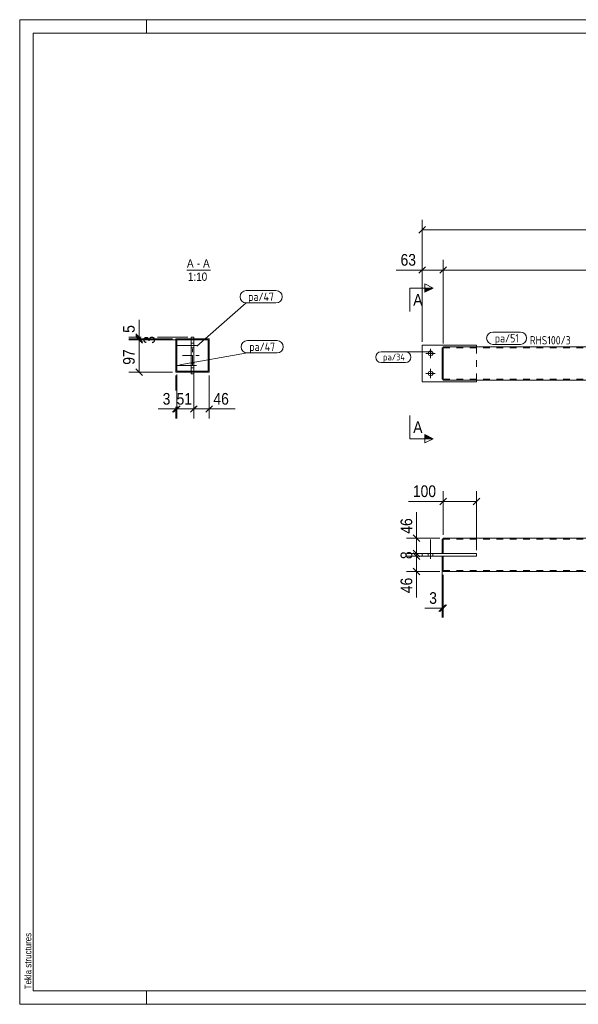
# Model space of a CAD drawing. Header units: millimetres. Extents: x 1 to 419, y 1 to 296.
# Tile 1 of 2: x 1 to 169, y 1 to 296. Entities that reach past the tile are written whole.
import ezdxf

# ---------------------------------------------------------------- set-up
doc = ezdxf.new("R2010")
doc.units = ezdxf.units.MM
for name, pattern in [('XKITLINE00', [0]), ('XKITLINE02', [4, 2, -2]), ('XKITLINE03', [6, 3, -1, 1, -1])]:
    doc.linetypes.add(name, pattern=pattern)
for name, color, linetype, lineweight in [('Bemassung', 1, 'Continuous', 0), ('Schnitt', 6, 'Continuous', 0), ('Schrauben', 7, 'Continuous', 0), ('Teil', 7, 'Continuous', 0), ('Text', 5, 'Continuous', 0), ('Ueberschrift', 7, 'Continuous', 0), ('Zeichnungsrahmen', 3, 'Continuous', 0)]:
    doc.layers.add(name, color=color, linetype=linetype, lineweight=lineweight)
doc.styles.add('ARIAL', font='ARIAL.TTF')
doc.styles.add('ISOCPEUR', font='ISOCPEUR.TTF')

msp = doc.modelspace()

# ---------------------------------------------------------------- hatches: boundary and pattern name
at = {"layer": 'Schnitt'}
for points in [[(122.51, 215.57), (125.01, 215.57), (122.51, 214.32)], [(122.51, 171.68), (125.01, 170.43), (122.51, 170.43)]]:
    msp.add_hatch(color=256, dxfattribs=at).paths.add_polyline_path(points, flags=17)

# ---------------------------------------------------------------- linework, layer by layer
at = {"layer": 'Bemassung', "linetype": 'XKITLINE00', "lineweight": 0}
for p, q in [((121.71, 199.5), (121.71, 236.05)), ((122.7, 233.99), (120.72, 232.01)), ((121.71, 233), (300.31, 233)), ((122.7, 221.99), (120.72, 220.01)), ((121.71, 199.5), (121.71, 224.05)), ((129, 221.99), (127.02, 220.01)), ((129, 221.99), (127.02, 220.01)), ((128.01, 199), (128.01, 224.05)), ((128.01, 199), (128.01, 224.05)), ((121.71, 221), (113.89, 221)), ((121.71, 221), (113.89, 221)), ((121.71, 221), (128.01, 221)), ((128.01, 221), (294.01, 221)), ((36.79, 200.86), (36.79, 206.08)), ((36.79, 200.86), (36.79, 206.08)), ((37.39, 200.86), (33.74, 200.86)), ((35.8, 201.85), (37.39, 200.26)), ((35.8, 201.35), (37.78, 199.37)), ((35.8, 201.35), (37.39, 199.76)), ((35.8, 201.05), (37.39, 199.46)), ((35.8, 201.05), (37.78, 199.07)), ((36.79, 200.36), (36.79, 200.86)), ((51.39, 200.86), (42.29, 200.86)), ((37.39, 200.36), (33.74, 200.36)), ((37.39, 200.06), (33.74, 200.06)), ((46.79, 200.36), (33.99, 200.36)), ((52.19, 200.06), (33.99, 200.06)), ((36.79, 200.06), (36.79, 200.36)), ((36.79, 190.36), (36.79, 200.06)), ((46.79, 200.36), (42.29, 200.36)), ((52.19, 200.06), (42.29, 200.06)), ((46.79, 190.36), (33.74, 190.36)), ((35.8, 191.35), (37.78, 189.37)), ((47.79, 189.36), (47.79, 184.86)), ((48.09, 189.66), (48.09, 184.86)), ((48.09, 189.66), (48.09, 176.56)), ((53.19, 189.66), (53.19, 176.56)), ((53.19, 189.66), (53.19, 184.86)), ((57.79, 189.36), (57.79, 176.56)), ((48.39, 179.96), (46.8, 178.37)), ((49.08, 180.35), (47.1, 178.37)), ((48.69, 179.96), (47.1, 178.37)), ((47.79, 179.96), (47.79, 176.56)), ((48.09, 179.96), (48.09, 176.56)), ((54.18, 180.35), (52.2, 178.37)), ((53.79, 179.96), (52.2, 178.37)), ((53.19, 179.96), (53.19, 176.56)), ((54.18, 180.35), (53.94, 180.1)), ((58.78, 180.35), (56.8, 178.37)), ((47.79, 179.36), (42.57, 179.36)), ((47.79, 179.36), (42.57, 179.36)), ((47.79, 179.36), (48.09, 179.36)), ((48.09, 179.36), (53.19, 179.36)), ((53.19, 179.36), (57.79, 179.36)), ((57.79, 179.36), (65.61, 179.36)), ((57.79, 179.36), (65.61, 179.36)), ((128.01, 141.68), (128.01, 154.73)), ((138.01, 137.08), (138.01, 154.73)), ((128.01, 151.68), (117.6, 151.68)), ((128.01, 151.68), (117.6, 151.68)), ((129, 152.67), (127.02, 150.69)), ((128.01, 151.68), (138.01, 151.68)), ((139, 152.67), (137.02, 150.69)), ((120.01, 140.68), (120.01, 148.5)), ((120.01, 140.68), (120.01, 148.5)), ((119.02, 141.67), (121, 139.69)), ((127.01, 140.68), (116.96, 140.68)), ((120.01, 136.08), (120.01, 140.68)), ((127.01, 136.08), (116.96, 136.08)), ((119.02, 137.07), (121, 135.09)), ((119.02, 136.27), (121, 134.29)), ((119.41, 136.68), (121, 135.09)), ((127.01, 136.08), (119.41, 136.08)), ((119.41, 135.88), (121, 134.29)), ((120.01, 135.28), (120.01, 136.08)), ((127.01, 135.28), (116.96, 135.28)), ((127.01, 135.28), (119.41, 135.28)), ((120.01, 130.68), (120.01, 135.28)), ((127.71, 135.08), (127.71, 116.88)), ((127.01, 130.68), (116.96, 130.68)), ((119.02, 131.67), (121, 129.69)), ((120.01, 130.68), (120.01, 122.87)), ((120.01, 130.68), (120.01, 122.87)), ((128.01, 129.68), (128.01, 116.88)), ((127.71, 119.68), (122.49, 119.68)), ((127.71, 119.68), (122.49, 119.68)), ((128.7, 120.67), (126.72, 118.69)), ((129, 120.67), (127.02, 118.69)), ((127.71, 119.68), (128.01, 119.68))]:
    msp.add_line(p, q, dxfattribs=at)
at = {"layer": 'Bemassung'}
for p in [(121.71, 233), (121.71, 221), (128.01, 221), (128.01, 221), (36.79, 200.86), (36.79, 200.36), (36.79, 200.36), (36.79, 200.06), (36.79, 200.06), (36.79, 190.36), (47.79, 179.36), (48.09, 179.36), (48.09, 179.36), (53.19, 179.36), (53.19, 179.36), (57.79, 179.36), (128.01, 151.68), (138.01, 151.68), (120.01, 140.68), (120.01, 136.08), (120.01, 136.08), (120.01, 135.28), (120.01, 135.28), (120.01, 130.68), (127.71, 119.68), (128.01, 119.68)]:
    msp.add_point(p, dxfattribs=at)
at = {"layer": 'Schnitt', "linetype": 'XKITLINE00', "lineweight": 0}
for p, q in [((118.01, 215.57), (118.01, 208.57)), ((118.01, 215.57), (125.01, 215.57)), ((122.51, 214.32), (122.51, 216.82)), ((122.51, 216.82), (125.01, 215.57)), ((125.01, 215.57), (122.51, 214.32)), ((118.01, 170.43), (118.01, 177.43)), ((125.01, 170.43), (122.51, 171.68)), ((122.51, 171.68), (122.51, 169.18)), ((118.01, 170.43), (125.01, 170.43)), ((125.01, 170.43), (122.51, 169.18))]:
    msp.add_line(p, q, dxfattribs=at)
at = {"layer": 'Schrauben', "linetype": 'XKITLINE00', "lineweight": 0}
for p, q in [((53.99, 198.36), (48.19, 198.36)), ((53.19, 199.06), (52.39, 199.06)), ((53.19, 197.66), (52.39, 197.66)), ((125.61, 196), (122.81, 196)), ((124.21, 197.4), (124.21, 194.6)), ((53.99, 192.36), (48.19, 192.36)), ((53.19, 193.06), (52.39, 193.06)), ((53.19, 191.66), (52.39, 191.66)), ((125.61, 190), (122.81, 190)), ((124.21, 191.4), (124.21, 188.6)), ((124.21, 134.48), (124.21, 140.28)), ((124.21, 134.48), (124.21, 140.28)), ((123.51, 135.28), (123.51, 136.08)), ((123.51, 135.28), (123.51, 136.08)), ((124.91, 135.28), (124.91, 136.08)), ((124.91, 135.28), (124.91, 136.08))]:
    msp.add_line(p, q, dxfattribs=at)
for centre in [(124.21, 196), (124.21, 190)]:
    msp.add_circle(centre, 0.7, dxfattribs=at)
at = {"layer": 'Teil', "linetype": 'XKITLINE00', "lineweight": 0}
for p, q in [((52.39, 189.86), (52.39, 200.86)), ((52.39, 200.86), (53.19, 200.86)), ((53.19, 189.86), (53.19, 200.86)), ((47.79, 200.36), (52.39, 200.36)), ((47.79, 190.36), (47.79, 200.36)), ((52.39, 200.06), (48.09, 200.06)), ((48.09, 200.06), (48.09, 190.66)), ((57.79, 200.36), (53.19, 200.36)), ((57.49, 200.06), (53.19, 200.06)), ((57.49, 190.66), (57.49, 200.06)), ((57.79, 190.36), (57.79, 200.36)), ((138.01, 198.5), (121.71, 198.5)), ((121.71, 187.5), (121.71, 198.5)), ((127.71, 197.7), (128.01, 197.7)), ((127.71, 188.3), (127.71, 197.7)), ((210.01, 198), (128.01, 198)), ((128.01, 198), (128.01, 197.4)), ((138.01, 198.5), (138.01, 198)), ((128.01, 197.4), (128.01, 188.37)), ((47.79, 190.36), (52.39, 190.36)), ((48.09, 190.66), (52.39, 190.66)), ((52.39, 189.86), (53.19, 189.86)), ((53.19, 190.66), (57.49, 190.66)), ((53.19, 190.36), (57.79, 190.36)), ((138.01, 187.5), (121.71, 187.5)), ((128.01, 188.3), (127.71, 188.3)), ((128.01, 188.05), (128.01, 188.37)), ((128.01, 188), (128.01, 188.05)), ((128.01, 188), (210.01, 188)), ((138.01, 188), (138.01, 187.5)), ((127.71, 140.38), (127.71, 136.08)), ((128.01, 140.38), (127.71, 140.38)), ((128.01, 140.68), (128.01, 136.08)), ((128.01, 140.68), (210.01, 140.68)), ((138.01, 136.08), (121.71, 136.08)), ((121.71, 136.08), (121.71, 135.28)), ((138.01, 136.08), (138.01, 135.28)), ((138.01, 135.28), (121.71, 135.28)), ((127.71, 130.98), (127.71, 135.28)), ((128.01, 135.28), (128.01, 131.28)), ((128.01, 130.98), (127.71, 130.98)), ((128.01, 130.73), (128.01, 131.28)), ((128.01, 130.68), (128.01, 130.73)), ((210.01, 130.68), (128.01, 130.68))]:
    msp.add_line(p, q, dxfattribs=at)
at = {"layer": 'Teil', "linetype": 'XKITLINE02', "lineweight": 0}
for p, q in [((48.09, 200.06), (53.19, 200.06)), ((48.09, 200.06), (48.09, 190.66)), ((52.39, 200.36), (53.19, 200.36)), ((52.39, 200.36), (52.39, 200.06)), ((52.39, 190.66), (52.39, 200.06)), ((53.19, 200.36), (53.19, 200.06)), ((53.19, 200.06), (57.49, 200.06)), ((53.19, 200.06), (53.19, 190.66)), ((57.49, 200.06), (57.49, 190.66)), ((127.71, 188.3), (127.71, 197.7)), ((127.71, 197.7), (128.01, 197.7)), ((128.01, 198), (128.01, 197.7)), ((128.01, 197.7), (128.01, 198)), ((128.01, 197.7), (128.01, 197.82)), ((210.01, 197.7), (128.01, 197.7)), ((128.01, 197.63), (128.01, 197.7)), ((128.01, 197.7), (128.01, 188.3)), ((128.01, 197.7), (128.01, 188.3)), ((138.01, 197.7), (138.01, 198)), ((138.01, 198), (138.01, 197.7)), ((138.01, 198), (138.01, 188)), ((48.09, 190.66), (53.19, 190.66)), ((52.39, 190.36), (52.39, 190.66)), ((53.19, 190.36), (52.39, 190.36)), ((57.49, 190.66), (53.19, 190.66)), ((53.19, 190.66), (53.19, 190.36)), ((127.71, 188.3), (128.01, 188.3)), ((128.01, 188.37), (128.01, 188)), ((128.01, 188.3), (128.01, 188.36)), ((210.01, 188.3), (128.01, 188.3)), ((138.01, 188), (138.01, 188.3)), ((128.01, 140.38), (210.01, 140.38)), ((128.01, 136.08), (128.01, 140.38)), ((127.71, 136.08), (128.01, 136.08)), ((128.01, 136.08), (138.01, 136.08)), ((138.01, 136.08), (138.01, 135.28)), ((127.71, 135.28), (128.01, 135.28)), ((138.01, 135.28), (128.01, 135.28)), ((128.01, 135.28), (128.01, 130.98)), ((128.01, 130.98), (128.01, 131.01)), ((128.01, 130.98), (210.01, 130.98)), ((128.01, 130.68), (128.01, 130.73))]:
    msp.add_line(p, q, dxfattribs=at)
at = {"layer": 'Teil', "linetype": 'XKITLINE03', "lineweight": 0}
for p, q in [((52.79, 192.36), (52.79, 198.36)), ((49.79, 195.36), (55.79, 195.36))]:
    msp.add_line(p, q, dxfattribs=at)
at = {"layer": 'Text', "linetype": 'XKITLINE00', "lineweight": 0}
for p, q in [((68.93, 214.85), (77.86, 214.85)), ((54.08, 198.15), (68.93, 211.15)), ((68.93, 211.15), (77.86, 211.15)), ((142.86, 202.42), (151.15, 202.42)), ((69.27, 199.85), (78.2, 199.85)), ((151.15, 198.72), (142.86, 198.72)), ((48.98, 192.57), (69.27, 196.15)), ((69.27, 196.15), (78.2, 196.15)), ((109.35, 196.5), (116.74, 196.5)), ((124.74, 196.45), (116.74, 196.5)), ((116.74, 193.3), (109.35, 193.3))]:
    msp.add_line(p, q, dxfattribs=at)
for centre, radius, start, end in [((68.93, 213), 1.85, 90, 270), ((77.86, 213), 1.85, 270, 90), ((142.86, 200.57), 1.85, 90, 270), ((151.15, 200.57), 1.85, 270, 90), ((69.27, 198), 1.85, 90, 270), ((78.2, 198), 1.85, 270, 90), ((109.35, 194.9), 1.6, 90, 270), ((116.74, 194.9), 1.6, 270, 90)]:
    msp.add_arc(centre, radius, start, end, dxfattribs=at)
at = {"layer": 'Ueberschrift', "linetype": 'XKITLINE00', "lineweight": 0}
msp.add_line((51.17, 221), (58.23, 221), dxfattribs=at)
at = {"layer": 'Zeichnungsrahmen', "linetype": 'XKITLINE00', "lineweight": 0}
for p, q in [((419, 296), (1, 296)), ((1, 296), (1, 1)), ((39, 292), (39, 296)), ((415, 292), (5, 292)), ((5, 292), (5, 5)), ((5, 5), (415, 5)), ((39, 1), (39, 5)), ((1, 1), (419, 1))]:
    msp.add_line(p, q, dxfattribs=at)

# ---------------------------------------------------------------- texts
at = {"layer": 'Bemassung', "style": 'ARIAL', "width": 0.85}
for s, p in [('63', (115.21, 222.3)), ('3', (43.88, 180.66)), ('51', (48.05, 180.66)), ('46', (59.1, 180.66)), ('100', (118.91, 152.98)), ('3', (123.8, 120.98))]:
    msp.add_text(s, height=3.5, dxfattribs=at).set_placement(p)
for s, p in [('5', (35.49, 202.17)), ('3', (41.59, 198.91)), ('97', (35.49, 192.61)), ('46', (118.71, 142)), ('8', (118.71, 134.39)), ('46', (118.71, 124.18))]:
    msp.add_text(s, height=3.5, rotation=90.0002, dxfattribs=at).set_placement(p)
at = {"layer": 'Schnitt', "style": 'ARIAL', "width": 0.85}
for p in [(119.01, 210.32), (119.01, 172.18)]:
    msp.add_text('A', height=3.5, dxfattribs=at).set_placement(p)
at = {"layer": 'Text', "style": 'ISOCPEUR', "width": 0.85}
for s, height, p in [('pa/47', 2.5, (69.53, 211.75)), ('pa/51', 2.5, (143.46, 199.32)), ('RHS100/3', 2.5, (153.95, 198.7)), ('pa/47', 2.5, (69.87, 196.75)), ('pa/34', 2, (109.95, 193.9))]:
    msp.add_text(s, height=height, dxfattribs=at).set_placement(p)
at = {"layer": 'Ueberschrift', "style": 'ARIAL', "width": 0.85}
for s, p in [('A', (51.17, 221.75)), ('A', (56, 221.75)), ('-', (54.14, 221.75)), ('1:10', (51.45, 217.75))]:
    msp.add_text(s, height=2.5, dxfattribs=at).set_placement(p)
at = {"layer": 'Zeichnungsrahmen', "style": 'ARIAL', "width": 0.85}
msp.add_text('Tekla structures', height=2, rotation=90, dxfattribs=at).set_placement((4.5, 5.5))

doc.saveas('drawing.dxf')
